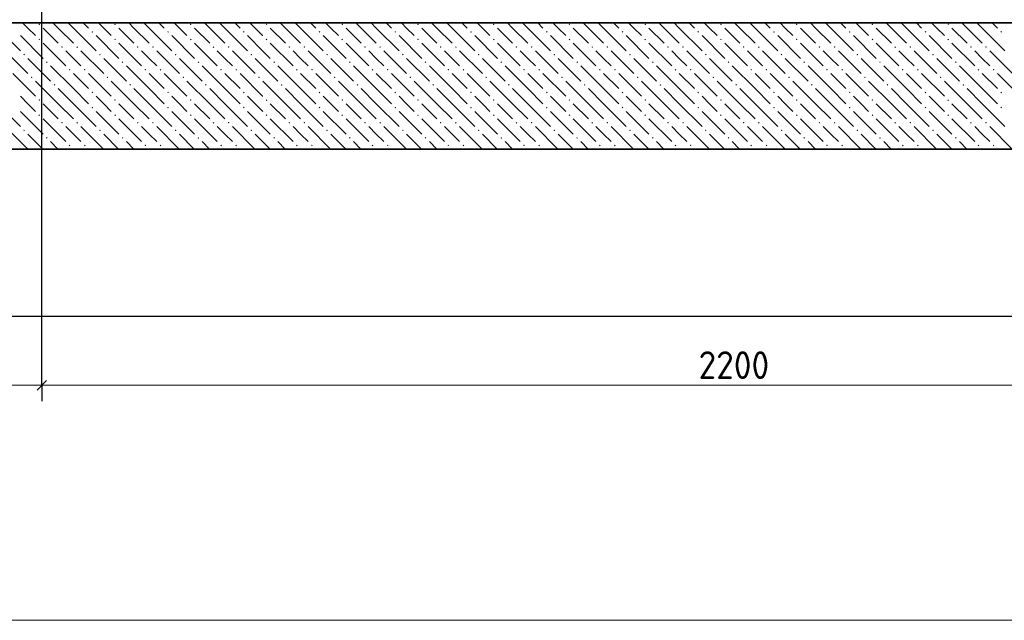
# Model space of a CAD drawing. Header units: millimetres. Extents: x 0 to 21000, y -5 to 14850.
# Tile 10 of 18: x 13456 to 17356, y 6187 to 8567. Entities that reach past the tile are written whole.
import ezdxf

# ---------------------------------------------------------------- set-up
doc = ezdxf.new("R2010")
doc.units = ezdxf.units.MM
doc.layers.add('Standard', color=7, linetype='Continuous', lineweight=25)
doc.layers.add('Размерная линия_ общее', color=7, linetype='Continuous', lineweight=13)
doc.layers.add('ЖБ Перекрытие верхний уровень', color=7, linetype='Continuous', lineweight=25, true_color=0xe0e0ff)
doc.styles.add('ISOCPEUR', font='txt')

msp = doc.modelspace()

# ---------------------------------------------------------------- hatches: boundary and pattern name
at = {"layer": 'ЖБ Перекрытие верхний уровень', "linetype": 'Continuous', "lineweight": 18, "transparency": 33554687}
for points in [[(13530.1, 8548.7), (13533.3, 8551.9), (13536.6, 8548.7), (13533.3, 8545.4)], [(13830.1, 8548.7), (13833.3, 8551.9), (13836.6, 8548.7), (13833.3, 8545.4)], [(14130.1, 8548.7), (14133.3, 8551.9), (14136.6, 8548.7), (14133.3, 8545.4)], [(14430.1, 8548.7), (14433.3, 8551.9), (14436.6, 8548.7), (14433.3, 8545.4)], [(14730.1, 8548.7), (14733.3, 8551.9), (14736.6, 8548.7), (14733.3, 8545.4)], [(15030.1, 8548.7), (15033.3, 8551.9), (15036.6, 8548.7), (15033.3, 8545.4)], [(15330.1, 8548.7), (15333.3, 8551.9), (15336.6, 8548.7), (15333.3, 8545.4)], [(15630.1, 8548.7), (15633.3, 8551.9), (15636.6, 8548.7), (15633.3, 8545.4)], [(15930.1, 8548.7), (15933.3, 8551.9), (15936.6, 8548.7), (15933.3, 8545.4)], [(16230.1, 8548.7), (16233.3, 8551.9), (16236.6, 8548.7), (16233.3, 8545.4)], [(16530.1, 8548.7), (16533.3, 8551.9), (16536.6, 8548.7), (16533.3, 8545.4)], [(16830.1, 8548.7), (16833.3, 8551.9), (16836.6, 8548.7), (16833.3, 8545.4)], [(17130.1, 8548.7), (17133.3, 8551.9), (17136.6, 8548.7), (17133.3, 8545.4)], [(13740.1, 8518.7), (13743.3, 8521.9), (13746.6, 8518.7), (13743.3, 8515.4)], [(14040.1, 8518.7), (14043.3, 8521.9), (14046.6, 8518.7), (14043.3, 8515.4)], [(14340.1, 8518.7), (14343.3, 8521.9), (14346.6, 8518.7), (14343.3, 8515.4)], [(14640.1, 8518.7), (14643.3, 8521.9), (14646.6, 8518.7), (14643.3, 8515.4)], [(14940.1, 8518.7), (14943.3, 8521.9), (14946.6, 8518.7), (14943.3, 8515.4)], [(15240.1, 8518.7), (15243.3, 8521.9), (15246.6, 8518.7), (15243.3, 8515.4)], [(15540.1, 8518.7), (15543.3, 8521.9), (15546.6, 8518.7), (15543.3, 8515.4)], [(15840.1, 8518.7), (15843.3, 8521.9), (15846.6, 8518.7), (15843.3, 8515.4)], [(16140.1, 8518.7), (16143.3, 8521.9), (16146.6, 8518.7), (16143.3, 8515.4)], [(16440.1, 8518.7), (16443.3, 8521.9), (16446.6, 8518.7), (16443.3, 8515.4)], [(16740.1, 8518.7), (16743.3, 8521.9), (16746.6, 8518.7), (16743.3, 8515.4)], [(17040.1, 8518.7), (17043.3, 8521.9), (17046.6, 8518.7), (17043.3, 8515.4)], [(17340.1, 8518.7), (17343.3, 8521.9), (17346.6, 8518.7), (17343.3, 8515.4)], [(13530.1, 8488.7), (13533.3, 8491.9), (13536.6, 8488.7), (13533.3, 8485.4)], [(13830.1, 8488.7), (13833.3, 8491.9), (13836.6, 8488.7), (13833.3, 8485.4)], [(14130.1, 8488.7), (14133.3, 8491.9), (14136.6, 8488.7), (14133.3, 8485.4)], [(14430.1, 8488.7), (14433.3, 8491.9), (14436.6, 8488.7), (14433.3, 8485.4)], [(14730.1, 8488.7), (14733.3, 8491.9), (14736.6, 8488.7), (14733.3, 8485.4)], [(15030.1, 8488.7), (15033.3, 8491.9), (15036.6, 8488.7), (15033.3, 8485.4)], [(15330.1, 8488.7), (15333.3, 8491.9), (15336.6, 8488.7), (15333.3, 8485.4)], [(15630.1, 8488.7), (15633.3, 8491.9), (15636.6, 8488.7), (15633.3, 8485.4)], [(15930.1, 8488.7), (15933.3, 8491.9), (15936.6, 8488.7), (15933.3, 8485.4)], [(16230.1, 8488.7), (16233.3, 8491.9), (16236.6, 8488.7), (16233.3, 8485.4)], [(16530.1, 8488.7), (16533.3, 8491.9), (16536.6, 8488.7), (16533.3, 8485.4)], [(16830.1, 8488.7), (16833.3, 8491.9), (16836.6, 8488.7), (16833.3, 8485.4)], [(17130.1, 8488.7), (17133.3, 8491.9), (17136.6, 8488.7), (17133.3, 8485.4)], [(13470.1, 8428.7), (13473.3, 8431.9), (13476.6, 8428.7), (13473.3, 8425.4)], [(13620.1, 8458.7), (13623.3, 8461.9), (13626.6, 8458.7), (13623.3, 8455.4)], [(13680.1, 8458.7), (13683.3, 8461.9), (13686.6, 8458.7), (13683.3, 8455.4)], [(13770.1, 8428.7), (13773.3, 8431.9), (13776.6, 8428.7), (13773.3, 8425.4)], [(13920.1, 8458.7), (13923.3, 8461.9), (13926.6, 8458.7), (13923.3, 8455.4)], [(13980.1, 8458.7), (13983.3, 8461.9), (13986.6, 8458.7), (13983.3, 8455.4)], [(14070.1, 8428.7), (14073.3, 8431.9), (14076.6, 8428.7), (14073.3, 8425.4)], [(14220.1, 8458.7), (14223.3, 8461.9), (14226.6, 8458.7), (14223.3, 8455.4)], [(14280.1, 8458.7), (14283.3, 8461.9), (14286.6, 8458.7), (14283.3, 8455.4)], [(14370.1, 8428.7), (14373.3, 8431.9), (14376.6, 8428.7), (14373.3, 8425.4)], [(14520.1, 8458.7), (14523.3, 8461.9), (14526.6, 8458.7), (14523.3, 8455.4)], [(14580.1, 8458.7), (14583.3, 8461.9), (14586.6, 8458.7), (14583.3, 8455.4)], [(14670.1, 8428.7), (14673.3, 8431.9), (14676.6, 8428.7), (14673.3, 8425.4)], [(14820.1, 8458.7), (14823.3, 8461.9), (14826.6, 8458.7), (14823.3, 8455.4)], [(14880.1, 8458.7), (14883.3, 8461.9), (14886.6, 8458.7), (14883.3, 8455.4)], [(14970.1, 8428.7), (14973.3, 8431.9), (14976.6, 8428.7), (14973.3, 8425.4)], [(15120.1, 8458.7), (15123.3, 8461.9), (15126.6, 8458.7), (15123.3, 8455.4)], [(15180.1, 8458.7), (15183.3, 8461.9), (15186.6, 8458.7), (15183.3, 8455.4)], [(15270.1, 8428.7), (15273.3, 8431.9), (15276.6, 8428.7), (15273.3, 8425.4)], [(15420.1, 8458.7), (15423.3, 8461.9), (15426.6, 8458.7), (15423.3, 8455.4)], [(15480.1, 8458.7), (15483.3, 8461.9), (15486.6, 8458.7), (15483.3, 8455.4)], [(15570.1, 8428.7), (15573.3, 8431.9), (15576.6, 8428.7), (15573.3, 8425.4)], [(15720.1, 8458.7), (15723.3, 8461.9), (15726.6, 8458.7), (15723.3, 8455.4)], [(15780.1, 8458.7), (15783.3, 8461.9), (15786.6, 8458.7), (15783.3, 8455.4)], [(15870.1, 8428.7), (15873.3, 8431.9), (15876.6, 8428.7), (15873.3, 8425.4)], [(16020.1, 8458.7), (16023.3, 8461.9), (16026.6, 8458.7), (16023.3, 8455.4)], [(16080.1, 8458.7), (16083.3, 8461.9), (16086.6, 8458.7), (16083.3, 8455.4)], [(16170.1, 8428.7), (16173.3, 8431.9), (16176.6, 8428.7), (16173.3, 8425.4)], [(16320.1, 8458.7), (16323.3, 8461.9), (16326.6, 8458.7), (16323.3, 8455.4)], [(16380.1, 8458.7), (16383.3, 8461.9), (16386.6, 8458.7), (16383.3, 8455.4)], [(16470.1, 8428.7), (16473.3, 8431.9), (16476.6, 8428.7), (16473.3, 8425.4)], [(16620.1, 8458.7), (16623.3, 8461.9), (16626.6, 8458.7), (16623.3, 8455.4)], [(16680.1, 8458.7), (16683.3, 8461.9), (16686.6, 8458.7), (16683.3, 8455.4)], [(16770.1, 8428.7), (16773.3, 8431.9), (16776.6, 8428.7), (16773.3, 8425.4)], [(16920.1, 8458.7), (16923.3, 8461.9), (16926.6, 8458.7), (16923.3, 8455.4)], [(16980.1, 8458.7), (16983.3, 8461.9), (16986.6, 8458.7), (16983.3, 8455.4)], [(17070.1, 8428.7), (17073.3, 8431.9), (17076.6, 8428.7), (17073.3, 8425.4)], [(17220.1, 8458.7), (17223.3, 8461.9), (17226.6, 8458.7), (17223.3, 8455.4)], [(17280.1, 8458.7), (17283.3, 8461.9), (17286.6, 8458.7), (17283.3, 8455.4)], [(13560.1, 8398.7), (13563.3, 8401.9), (13566.6, 8398.7), (13563.3, 8395.4)], [(13860.1, 8398.7), (13863.3, 8401.9), (13866.6, 8398.7), (13863.3, 8395.4)], [(14160.1, 8398.7), (14163.3, 8401.9), (14166.6, 8398.7), (14163.3, 8395.4)], [(14460.1, 8398.7), (14463.3, 8401.9), (14466.6, 8398.7), (14463.3, 8395.4)], [(14760.1, 8398.7), (14763.3, 8401.9), (14766.6, 8398.7), (14763.3, 8395.4)], [(15060.1, 8398.7), (15063.3, 8401.9), (15066.6, 8398.7), (15063.3, 8395.4)], [(15360.1, 8398.7), (15363.3, 8401.9), (15366.6, 8398.7), (15363.3, 8395.4)], [(15660.1, 8398.7), (15663.3, 8401.9), (15666.6, 8398.7), (15663.3, 8395.4)], [(15960.1, 8398.7), (15963.3, 8401.9), (15966.6, 8398.7), (15963.3, 8395.4)], [(16260.1, 8398.7), (16263.3, 8401.9), (16266.6, 8398.7), (16263.3, 8395.4)], [(16560.1, 8398.7), (16563.3, 8401.9), (16566.6, 8398.7), (16563.3, 8395.4)], [(16860.1, 8398.7), (16863.3, 8401.9), (16866.6, 8398.7), (16863.3, 8395.4)], [(17160.1, 8398.7), (17163.3, 8401.9), (17166.6, 8398.7), (17163.3, 8395.4)], [(13650.1, 8368.7), (13653.3, 8371.9), (13656.6, 8368.7), (13653.3, 8365.4)], [(13710.1, 8368.7), (13713.3, 8371.9), (13716.6, 8368.7), (13713.3, 8365.4)], [(13950.1, 8368.7), (13953.3, 8371.9), (13956.6, 8368.7), (13953.3, 8365.4)], [(14010.1, 8368.7), (14013.3, 8371.9), (14016.6, 8368.7), (14013.3, 8365.4)], [(14250.1, 8368.7), (14253.3, 8371.9), (14256.6, 8368.7), (14253.3, 8365.4)], [(14310.1, 8368.7), (14313.3, 8371.9), (14316.6, 8368.7), (14313.3, 8365.4)], [(14550.1, 8368.7), (14553.3, 8371.9), (14556.6, 8368.7), (14553.3, 8365.4)], [(14610.1, 8368.7), (14613.3, 8371.9), (14616.6, 8368.7), (14613.3, 8365.4)], [(14850.1, 8368.7), (14853.3, 8371.9), (14856.6, 8368.7), (14853.3, 8365.4)], [(14910.1, 8368.7), (14913.3, 8371.9), (14916.6, 8368.7), (14913.3, 8365.4)], [(15150.1, 8368.7), (15153.3, 8371.9), (15156.6, 8368.7), (15153.3, 8365.4)], [(15210.1, 8368.7), (15213.3, 8371.9), (15216.6, 8368.7), (15213.3, 8365.4)], [(15450.1, 8368.7), (15453.3, 8371.9), (15456.6, 8368.7), (15453.3, 8365.4)], [(15510.1, 8368.7), (15513.3, 8371.9), (15516.6, 8368.7), (15513.3, 8365.4)], [(15750.1, 8368.7), (15753.3, 8371.9), (15756.6, 8368.7), (15753.3, 8365.4)], [(15810.1, 8368.7), (15813.3, 8371.9), (15816.6, 8368.7), (15813.3, 8365.4)], [(16050.1, 8368.7), (16053.3, 8371.9), (16056.6, 8368.7), (16053.3, 8365.4)], [(16110.1, 8368.7), (16113.3, 8371.9), (16116.6, 8368.7), (16113.3, 8365.4)], [(16350.1, 8368.7), (16353.3, 8371.9), (16356.6, 8368.7), (16353.3, 8365.4)], [(16410.1, 8368.7), (16413.3, 8371.9), (16416.6, 8368.7), (16413.3, 8365.4)], [(16650.1, 8368.7), (16653.3, 8371.9), (16656.6, 8368.7), (16653.3, 8365.4)], [(16710.1, 8368.7), (16713.3, 8371.9), (16716.6, 8368.7), (16713.3, 8365.4)], [(16950.1, 8368.7), (16953.3, 8371.9), (16956.6, 8368.7), (16953.3, 8365.4)], [(17010.1, 8368.7), (17013.3, 8371.9), (17016.6, 8368.7), (17013.3, 8365.4)], [(17250.1, 8368.7), (17253.3, 8371.9), (17256.6, 8368.7), (17253.3, 8365.4)], [(17310.1, 8368.7), (17313.3, 8371.9), (17316.6, 8368.7), (17313.3, 8365.4)], [(13500.1, 8338.7), (13503.3, 8341.9), (13506.6, 8338.7), (13503.3, 8335.4)], [(13590.1, 8308.7), (13593.3, 8311.9), (13596.6, 8308.7), (13593.3, 8305.4)], [(13800.1, 8338.7), (13803.3, 8341.9), (13806.6, 8338.7), (13803.3, 8335.4)], [(13890.1, 8308.7), (13893.3, 8311.9), (13896.6, 8308.7), (13893.3, 8305.4)], [(14100.1, 8338.7), (14103.3, 8341.9), (14106.6, 8338.7), (14103.3, 8335.4)], [(14190.1, 8308.7), (14193.3, 8311.9), (14196.6, 8308.7), (14193.3, 8305.4)], [(14400.1, 8338.7), (14403.3, 8341.9), (14406.6, 8338.7), (14403.3, 8335.4)], [(14490.1, 8308.7), (14493.3, 8311.9), (14496.6, 8308.7), (14493.3, 8305.4)], [(14700.1, 8338.7), (14703.3, 8341.9), (14706.6, 8338.7), (14703.3, 8335.4)], [(14790.1, 8308.7), (14793.3, 8311.9), (14796.6, 8308.7), (14793.3, 8305.4)], [(15000.1, 8338.7), (15003.3, 8341.9), (15006.6, 8338.7), (15003.3, 8335.4)], [(15090.1, 8308.7), (15093.3, 8311.9), (15096.6, 8308.7), (15093.3, 8305.4)], [(15300.1, 8338.7), (15303.3, 8341.9), (15306.6, 8338.7), (15303.3, 8335.4)], [(15390.1, 8308.7), (15393.3, 8311.9), (15396.6, 8308.7), (15393.3, 8305.4)], [(15600.1, 8338.7), (15603.3, 8341.9), (15606.6, 8338.7), (15603.3, 8335.4)], [(15690.1, 8308.7), (15693.3, 8311.9), (15696.6, 8308.7), (15693.3, 8305.4)], [(15900.1, 8338.7), (15903.3, 8341.9), (15906.6, 8338.7), (15903.3, 8335.4)], [(15990.1, 8308.7), (15993.3, 8311.9), (15996.6, 8308.7), (15993.3, 8305.4)], [(16200.1, 8338.7), (16203.3, 8341.9), (16206.6, 8338.7), (16203.3, 8335.4)], [(16290.1, 8308.7), (16293.3, 8311.9), (16296.6, 8308.7), (16293.3, 8305.4)], [(16500.1, 8338.7), (16503.3, 8341.9), (16506.6, 8338.7), (16503.3, 8335.4)], [(16590.1, 8308.7), (16593.3, 8311.9), (16596.6, 8308.7), (16593.3, 8305.4)], [(16800.1, 8338.7), (16803.3, 8341.9), (16806.6, 8338.7), (16803.3, 8335.4)], [(16890.1, 8308.7), (16893.3, 8311.9), (16896.6, 8308.7), (16893.3, 8305.4)], [(17100.1, 8338.7), (17103.3, 8341.9), (17106.6, 8338.7), (17103.3, 8335.4)], [(17190.1, 8308.7), (17193.3, 8311.9), (17196.6, 8308.7), (17193.3, 8305.4)], [(13740.1, 8278.7), (13743.3, 8281.9), (13746.6, 8278.7), (13743.3, 8275.4)], [(14040.1, 8278.7), (14043.3, 8281.9), (14046.6, 8278.7), (14043.3, 8275.4)], [(14340.1, 8278.7), (14343.3, 8281.9), (14346.6, 8278.7), (14343.3, 8275.4)], [(14640.1, 8278.7), (14643.3, 8281.9), (14646.6, 8278.7), (14643.3, 8275.4)], [(14940.1, 8278.7), (14943.3, 8281.9), (14946.6, 8278.7), (14943.3, 8275.4)], [(15240.1, 8278.7), (15243.3, 8281.9), (15246.6, 8278.7), (15243.3, 8275.4)], [(15540.1, 8278.7), (15543.3, 8281.9), (15546.6, 8278.7), (15543.3, 8275.4)], [(15840.1, 8278.7), (15843.3, 8281.9), (15846.6, 8278.7), (15843.3, 8275.4)], [(16140.1, 8278.7), (16143.3, 8281.9), (16146.6, 8278.7), (16143.3, 8275.4)], [(16440.1, 8278.7), (16443.3, 8281.9), (16446.6, 8278.7), (16443.3, 8275.4)], [(16740.1, 8278.7), (16743.3, 8281.9), (16746.6, 8278.7), (16743.3, 8275.4)], [(17040.1, 8278.7), (17043.3, 8281.9), (17046.6, 8278.7), (17043.3, 8275.4)], [(17340.1, 8278.7), (17343.3, 8281.9), (17346.6, 8278.7), (17343.3, 8275.4)], [(13530.1, 8248.7), (13533.3, 8251.9), (13536.6, 8248.7), (13533.3, 8245.4)], [(13830.1, 8248.7), (13833.3, 8251.9), (13836.6, 8248.7), (13833.3, 8245.4)], [(14130.1, 8248.7), (14133.3, 8251.9), (14136.6, 8248.7), (14133.3, 8245.4)], [(14430.1, 8248.7), (14433.3, 8251.9), (14436.6, 8248.7), (14433.3, 8245.4)], [(14730.1, 8248.7), (14733.3, 8251.9), (14736.6, 8248.7), (14733.3, 8245.4)], [(15030.1, 8248.7), (15033.3, 8251.9), (15036.6, 8248.7), (15033.3, 8245.4)], [(15330.1, 8248.7), (15333.3, 8251.9), (15336.6, 8248.7), (15333.3, 8245.4)], [(15630.1, 8248.7), (15633.3, 8251.9), (15636.6, 8248.7), (15633.3, 8245.4)], [(15930.1, 8248.7), (15933.3, 8251.9), (15936.6, 8248.7), (15933.3, 8245.4)], [(16230.1, 8248.7), (16233.3, 8251.9), (16236.6, 8248.7), (16233.3, 8245.4)], [(16530.1, 8248.7), (16533.3, 8251.9), (16536.6, 8248.7), (16533.3, 8245.4)], [(16830.1, 8248.7), (16833.3, 8251.9), (16836.6, 8248.7), (16833.3, 8245.4)], [(17130.1, 8248.7), (17133.3, 8251.9), (17136.6, 8248.7), (17133.3, 8245.4)], [(13530.1, 8188.7), (13533.3, 8191.9), (13536.6, 8188.7), (13533.3, 8185.4)], [(13740.1, 8218.7), (13743.3, 8221.9), (13746.6, 8218.7), (13743.3, 8215.4)], [(13830.1, 8188.7), (13833.3, 8191.9), (13836.6, 8188.7), (13833.3, 8185.4)], [(14040.1, 8218.7), (14043.3, 8221.9), (14046.6, 8218.7), (14043.3, 8215.4)], [(14130.1, 8188.7), (14133.3, 8191.9), (14136.6, 8188.7), (14133.3, 8185.4)], [(14340.1, 8218.7), (14343.3, 8221.9), (14346.6, 8218.7), (14343.3, 8215.4)], [(14430.1, 8188.7), (14433.3, 8191.9), (14436.6, 8188.7), (14433.3, 8185.4)], [(14640.1, 8218.7), (14643.3, 8221.9), (14646.6, 8218.7), (14643.3, 8215.4)], [(14730.1, 8188.7), (14733.3, 8191.9), (14736.6, 8188.7), (14733.3, 8185.4)], [(14940.1, 8218.7), (14943.3, 8221.9), (14946.6, 8218.7), (14943.3, 8215.4)], [(15030.1, 8188.7), (15033.3, 8191.9), (15036.6, 8188.7), (15033.3, 8185.4)], [(15240.1, 8218.7), (15243.3, 8221.9), (15246.6, 8218.7), (15243.3, 8215.4)], [(15330.1, 8188.7), (15333.3, 8191.9), (15336.6, 8188.7), (15333.3, 8185.4)], [(15540.1, 8218.7), (15543.3, 8221.9), (15546.6, 8218.7), (15543.3, 8215.4)], [(15630.1, 8188.7), (15633.3, 8191.9), (15636.6, 8188.7), (15633.3, 8185.4)], [(15840.1, 8218.7), (15843.3, 8221.9), (15846.6, 8218.7), (15843.3, 8215.4)], [(15930.1, 8188.7), (15933.3, 8191.9), (15936.6, 8188.7), (15933.3, 8185.4)], [(16140.1, 8218.7), (16143.3, 8221.9), (16146.6, 8218.7), (16143.3, 8215.4)], [(16230.1, 8188.7), (16233.3, 8191.9), (16236.6, 8188.7), (16233.3, 8185.4)], [(16440.1, 8218.7), (16443.3, 8221.9), (16446.6, 8218.7), (16443.3, 8215.4)], [(16530.1, 8188.7), (16533.3, 8191.9), (16536.6, 8188.7), (16533.3, 8185.4)], [(16740.1, 8218.7), (16743.3, 8221.9), (16746.6, 8218.7), (16743.3, 8215.4)], [(16830.1, 8188.7), (16833.3, 8191.9), (16836.6, 8188.7), (16833.3, 8185.4)], [(17040.1, 8218.7), (17043.3, 8221.9), (17046.6, 8218.7), (17043.3, 8215.4)], [(17130.1, 8188.7), (17133.3, 8191.9), (17136.6, 8188.7), (17133.3, 8185.4)], [(17340.1, 8218.7), (17343.3, 8221.9), (17346.6, 8218.7), (17343.3, 8215.4)], [(13620.1, 8158.7), (13623.3, 8161.9), (13626.6, 8158.7), (13623.3, 8155.4)], [(13680.1, 8158.7), (13683.3, 8161.9), (13686.6, 8158.7), (13683.3, 8155.4)], [(13920.1, 8158.7), (13923.3, 8161.9), (13926.6, 8158.7), (13923.3, 8155.4)], [(13980.1, 8158.7), (13983.3, 8161.9), (13986.6, 8158.7), (13983.3, 8155.4)], [(14220.1, 8158.7), (14223.3, 8161.9), (14226.6, 8158.7), (14223.3, 8155.4)], [(14280.1, 8158.7), (14283.3, 8161.9), (14286.6, 8158.7), (14283.3, 8155.4)], [(14520.1, 8158.7), (14523.3, 8161.9), (14526.6, 8158.7), (14523.3, 8155.4)], [(14580.1, 8158.7), (14583.3, 8161.9), (14586.6, 8158.7), (14583.3, 8155.4)], [(14820.1, 8158.7), (14823.3, 8161.9), (14826.6, 8158.7), (14823.3, 8155.4)], [(14880.1, 8158.7), (14883.3, 8161.9), (14886.6, 8158.7), (14883.3, 8155.4)], [(15120.1, 8158.7), (15123.3, 8161.9), (15126.6, 8158.7), (15123.3, 8155.4)], [(15180.1, 8158.7), (15183.3, 8161.9), (15186.6, 8158.7), (15183.3, 8155.4)], [(15420.1, 8158.7), (15423.3, 8161.9), (15426.6, 8158.7), (15423.3, 8155.4)], [(15480.1, 8158.7), (15483.3, 8161.9), (15486.6, 8158.7), (15483.3, 8155.4)], [(15720.1, 8158.7), (15723.3, 8161.9), (15726.6, 8158.7), (15723.3, 8155.4)], [(15780.1, 8158.7), (15783.3, 8161.9), (15786.6, 8158.7), (15783.3, 8155.4)], [(16020.1, 8158.7), (16023.3, 8161.9), (16026.6, 8158.7), (16023.3, 8155.4)], [(16080.1, 8158.7), (16083.3, 8161.9), (16086.6, 8158.7), (16083.3, 8155.4)], [(16320.1, 8158.7), (16323.3, 8161.9), (16326.6, 8158.7), (16323.3, 8155.4)], [(16380.1, 8158.7), (16383.3, 8161.9), (16386.6, 8158.7), (16383.3, 8155.4)], [(16620.1, 8158.7), (16623.3, 8161.9), (16626.6, 8158.7), (16623.3, 8155.4)], [(16680.1, 8158.7), (16683.3, 8161.9), (16686.6, 8158.7), (16683.3, 8155.4)], [(16920.1, 8158.7), (16923.3, 8161.9), (16926.6, 8158.7), (16923.3, 8155.4)], [(16980.1, 8158.7), (16983.3, 8161.9), (16986.6, 8158.7), (16983.3, 8155.4)], [(17220.1, 8158.7), (17223.3, 8161.9), (17226.6, 8158.7), (17223.3, 8155.4)], [(17280.1, 8158.7), (17283.3, 8161.9), (17286.6, 8158.7), (17283.3, 8155.4)], [(13470.1, 8128.7), (13473.3, 8131.9), (13476.6, 8128.7), (13473.3, 8125.4)], [(13770.1, 8128.7), (13773.3, 8131.9), (13776.6, 8128.7), (13773.3, 8125.4)], [(14070.1, 8128.7), (14073.3, 8131.9), (14076.6, 8128.7), (14073.3, 8125.4)], [(14370.1, 8128.7), (14373.3, 8131.9), (14376.6, 8128.7), (14373.3, 8125.4)], [(14670.1, 8128.7), (14673.3, 8131.9), (14676.6, 8128.7), (14673.3, 8125.4)], [(14970.1, 8128.7), (14973.3, 8131.9), (14976.6, 8128.7), (14973.3, 8125.4)], [(15270.1, 8128.7), (15273.3, 8131.9), (15276.6, 8128.7), (15273.3, 8125.4)], [(15570.1, 8128.7), (15573.3, 8131.9), (15576.6, 8128.7), (15573.3, 8125.4)], [(15870.1, 8128.7), (15873.3, 8131.9), (15876.6, 8128.7), (15873.3, 8125.4)], [(16170.1, 8128.7), (16173.3, 8131.9), (16176.6, 8128.7), (16173.3, 8125.4)], [(16470.1, 8128.7), (16473.3, 8131.9), (16476.6, 8128.7), (16473.3, 8125.4)], [(16770.1, 8128.7), (16773.3, 8131.9), (16776.6, 8128.7), (16773.3, 8125.4)], [(17070.1, 8128.7), (17073.3, 8131.9), (17076.6, 8128.7), (17073.3, 8125.4)], [(13560.1, 8098.7), (13563.3, 8101.9), (13566.6, 8098.7), (13563.3, 8095.4)], [(13860.1, 8098.7), (13863.3, 8101.9), (13866.6, 8098.7), (13863.3, 8095.4)], [(14160.1, 8098.7), (14163.3, 8101.9), (14166.6, 8098.7), (14163.3, 8095.4)], [(14460.1, 8098.7), (14463.3, 8101.9), (14466.6, 8098.7), (14463.3, 8095.4)], [(14760.1, 8098.7), (14763.3, 8101.9), (14766.6, 8098.7), (14763.3, 8095.4)], [(15060.1, 8098.7), (15063.3, 8101.9), (15066.6, 8098.7), (15063.3, 8095.4)], [(15360.1, 8098.7), (15363.3, 8101.9), (15366.6, 8098.7), (15363.3, 8095.4)], [(15660.1, 8098.7), (15663.3, 8101.9), (15666.6, 8098.7), (15663.3, 8095.4)], [(15960.1, 8098.7), (15963.3, 8101.9), (15966.6, 8098.7), (15963.3, 8095.4)], [(16260.1, 8098.7), (16263.3, 8101.9), (16266.6, 8098.7), (16263.3, 8095.4)], [(16560.1, 8098.7), (16563.3, 8101.9), (16566.6, 8098.7), (16563.3, 8095.4)], [(16860.1, 8098.7), (16863.3, 8101.9), (16866.6, 8098.7), (16863.3, 8095.4)], [(17160.1, 8098.7), (17163.3, 8101.9), (17166.6, 8098.7), (17163.3, 8095.4)], [(13650.1, 8068.7), (13653.3, 8071.9), (13656.6, 8068.7), (13653.3, 8065.4)], [(13710.1, 8068.7), (13713.3, 8071.9), (13716.6, 8068.7), (13713.3, 8065.4)], [(13950.1, 8068.7), (13953.3, 8071.9), (13956.6, 8068.7), (13953.3, 8065.4)], [(14010.1, 8068.7), (14013.3, 8071.9), (14016.6, 8068.7), (14013.3, 8065.4)], [(14250.1, 8068.7), (14253.3, 8071.9), (14256.6, 8068.7), (14253.3, 8065.4)], [(14310.1, 8068.7), (14313.3, 8071.9), (14316.6, 8068.7), (14313.3, 8065.4)], [(14550.1, 8068.7), (14553.3, 8071.9), (14556.6, 8068.7), (14553.3, 8065.4)], [(14610.1, 8068.7), (14613.3, 8071.9), (14616.6, 8068.7), (14613.3, 8065.4)], [(14850.1, 8068.7), (14853.3, 8071.9), (14856.6, 8068.7), (14853.3, 8065.4)], [(14910.1, 8068.7), (14913.3, 8071.9), (14916.6, 8068.7), (14913.3, 8065.4)], [(15150.1, 8068.7), (15153.3, 8071.9), (15156.6, 8068.7), (15153.3, 8065.4)], [(15210.1, 8068.7), (15213.3, 8071.9), (15216.6, 8068.7), (15213.3, 8065.4)], [(15450.1, 8068.7), (15453.3, 8071.9), (15456.6, 8068.7), (15453.3, 8065.4)], [(15510.1, 8068.7), (15513.3, 8071.9), (15516.6, 8068.7), (15513.3, 8065.4)], [(15750.1, 8068.7), (15753.3, 8071.9), (15756.6, 8068.7), (15753.3, 8065.4)], [(15810.1, 8068.7), (15813.3, 8071.9), (15816.6, 8068.7), (15813.3, 8065.4)], [(16050.1, 8068.7), (16053.3, 8071.9), (16056.6, 8068.7), (16053.3, 8065.4)], [(16110.1, 8068.7), (16113.3, 8071.9), (16116.6, 8068.7), (16113.3, 8065.4)], [(16350.1, 8068.7), (16353.3, 8071.9), (16356.6, 8068.7), (16353.3, 8065.4)], [(16410.1, 8068.7), (16413.3, 8071.9), (16416.6, 8068.7), (16413.3, 8065.4)], [(16650.1, 8068.7), (16653.3, 8071.9), (16656.6, 8068.7), (16653.3, 8065.4)], [(16710.1, 8068.7), (16713.3, 8071.9), (16716.6, 8068.7), (16713.3, 8065.4)], [(16950.1, 8068.7), (16953.3, 8071.9), (16956.6, 8068.7), (16953.3, 8065.4)], [(17010.1, 8068.7), (17013.3, 8071.9), (17016.6, 8068.7), (17013.3, 8065.4)], [(17250.1, 8068.7), (17253.3, 8071.9), (17256.6, 8068.7), (17253.3, 8065.4)], [(17310.1, 8068.7), (17313.3, 8071.9), (17316.6, 8068.7), (17313.3, 8065.4)]]:
    msp.add_hatch(color=7, dxfattribs=at).paths.add_polyline_path(points, flags=16)

# ---------------------------------------------------------------- linework, layer by layer
at = {"layer": 'Standard', "color": 7, "linetype": 'Continuous', "lineweight": 13, "transparency": 33554687}
msp.add_lwpolyline([(20713.3, 14601.7), (7749.4, 14601.7), (7749.4, 6187.1), (20713.3, 6187.1), (20713.3, 14601.7)], dxfattribs=at)
at = {"layer": 'Standard', "color": 254, "linetype": 'Continuous', "lineweight": 25, "true_color": 0xc4c4ff, "transparency": 33554687}
msp.add_lwpolyline([(9692.1, 7392), (20423.8, 7392), (20423.8, 12433.9), (9692.1, 12433.9), (9692.1, 7392)], dxfattribs=at)
at = {"layer": 'ЖБ Перекрытие верхний уровень', "color": 7, "linetype": 'Continuous', "lineweight": 35, "transparency": 33554687}
for p, q in [((14418, 8554.5), (10668, 8554.5)), ((19043, 8554.5), (14418, 8554.5)), ((9942.1, 8054.5), (14418, 8054.5)), ((14418, 8054.5), (20173.8, 8054.5))]:
    msp.add_line(p, q, dxfattribs=at)
at = {"layer": 'ЖБ Перекрытие верхний уровень', "color": 9, "linetype": 'Continuous', "lineweight": 18, "true_color": 0xc7c7c7, "transparency": 33554687}
for p, q in [((13488.3, 8533.7), (13467.4, 8554.5)), ((13608.3, 8533.7), (13587.4, 8554.5)), ((13647.4, 8554.5), (13668.3, 8533.7)), ((13707.4, 8554.5), (13728.3, 8533.7)), ((13788.3, 8533.7), (13767.4, 8554.5)), ((13908.3, 8533.7), (13887.4, 8554.5)), ((13947.4, 8554.5), (13968.3, 8533.7)), ((14007.4, 8554.5), (14028.3, 8533.7)), ((14088.3, 8533.7), (14067.4, 8554.5)), ((14208.3, 8533.7), (14187.4, 8554.5)), ((14247.4, 8554.5), (14268.3, 8533.7)), ((14307.4, 8554.5), (14328.3, 8533.7)), ((14388.3, 8533.7), (14367.4, 8554.5)), ((14508.3, 8533.7), (14487.4, 8554.5)), ((14547.4, 8554.5), (14568.3, 8533.7)), ((14607.4, 8554.5), (14628.3, 8533.7)), ((14688.3, 8533.7), (14667.4, 8554.5)), ((14808.3, 8533.7), (14787.4, 8554.5)), ((14847.4, 8554.5), (14868.3, 8533.7)), ((14907.4, 8554.5), (14928.3, 8533.7)), ((14988.3, 8533.7), (14967.4, 8554.5)), ((15108.3, 8533.7), (15087.4, 8554.5)), ((15147.4, 8554.5), (15168.3, 8533.7)), ((15207.4, 8554.5), (15228.3, 8533.7)), ((15288.3, 8533.7), (15267.4, 8554.5)), ((15408.3, 8533.7), (15387.4, 8554.5)), ((15447.4, 8554.5), (15468.3, 8533.7)), ((15507.4, 8554.5), (15528.3, 8533.7)), ((15588.3, 8533.7), (15567.4, 8554.5)), ((15708.3, 8533.7), (15687.4, 8554.5)), ((15747.4, 8554.5), (15768.3, 8533.7)), ((15807.4, 8554.5), (15828.3, 8533.7)), ((15888.3, 8533.7), (15867.4, 8554.5)), ((16008.3, 8533.7), (15987.4, 8554.5)), ((16047.4, 8554.5), (16068.3, 8533.7)), ((16107.4, 8554.5), (16128.3, 8533.7)), ((16188.3, 8533.7), (16167.4, 8554.5)), ((16308.3, 8533.7), (16287.4, 8554.5)), ((16347.4, 8554.5), (16368.3, 8533.7)), ((16407.4, 8554.5), (16428.3, 8533.7)), ((16488.3, 8533.7), (16467.4, 8554.5)), ((16608.3, 8533.7), (16587.4, 8554.5)), ((16647.4, 8554.5), (16668.3, 8533.7)), ((16707.4, 8554.5), (16728.3, 8533.7)), ((16788.3, 8533.7), (16767.4, 8554.5)), ((16908.3, 8533.7), (16887.4, 8554.5)), ((16947.4, 8554.5), (16968.3, 8533.7)), ((17007.4, 8554.5), (17028.3, 8533.7)), ((17088.3, 8533.7), (17067.4, 8554.5)), ((17208.3, 8533.7), (17187.4, 8554.5)), ((17247.4, 8554.5), (17268.3, 8533.7)), ((17307.4, 8554.5), (17328.3, 8533.7)), ((13368.3, 8533.7), (13458.3, 8443.7)), ((13458.3, 8503.7), (13548.3, 8413.7)), ((13518.3, 8503.7), (13488.3, 8533.7)), ((13548.3, 8533.7), (13608.3, 8473.7)), ((13608.3, 8533.7), (13668.3, 8473.7)), ((13668.3, 8533.7), (13758.3, 8443.7)), ((13758.3, 8503.7), (13848.3, 8413.7)), ((13818.3, 8503.7), (13788.3, 8533.7)), ((13848.3, 8533.7), (13908.3, 8473.7)), ((13908.3, 8533.7), (13968.3, 8473.7)), ((13968.3, 8533.7), (14058.3, 8443.7)), ((14058.3, 8503.7), (14148.3, 8413.7)), ((14118.3, 8503.7), (14088.3, 8533.7)), ((14148.3, 8533.7), (14208.3, 8473.7)), ((14208.3, 8533.7), (14268.3, 8473.7)), ((14268.3, 8533.7), (14358.3, 8443.7)), ((14358.3, 8503.7), (14418, 8443.9)), ((14418, 8503.9), (14388.3, 8533.7)), ((14418.3, 8503.7), (14418, 8503.9)), ((14448.3, 8533.7), (14508.3, 8473.7)), ((14508.3, 8533.7), (14568.3, 8473.7)), ((14568.3, 8533.7), (14658.3, 8443.7)), ((14658.3, 8503.7), (14748.3, 8413.7)), ((14718.3, 8503.7), (14688.3, 8533.7)), ((14748.3, 8533.7), (14808.3, 8473.7)), ((14808.3, 8533.7), (14868.3, 8473.7)), ((14868.3, 8533.7), (14958.3, 8443.7)), ((14958.3, 8503.7), (15048.3, 8413.7)), ((15018.3, 8503.7), (14988.3, 8533.7)), ((15048.3, 8533.7), (15108.3, 8473.7)), ((15108.3, 8533.7), (15168.3, 8473.7)), ((15168.3, 8533.7), (15258.3, 8443.7)), ((15258.3, 8503.7), (15348.3, 8413.7)), ((15318.3, 8503.7), (15288.3, 8533.7)), ((15348.3, 8533.7), (15408.3, 8473.7)), ((15408.3, 8533.7), (15468.3, 8473.7)), ((15468.3, 8533.7), (15558.3, 8443.7)), ((15558.3, 8503.7), (15648.3, 8413.7)), ((15618.3, 8503.7), (15588.3, 8533.7)), ((15648.3, 8533.7), (15708.3, 8473.7)), ((15708.3, 8533.7), (15768.3, 8473.7)), ((15768.3, 8533.7), (15858.3, 8443.7)), ((15858.3, 8503.7), (15948.3, 8413.7)), ((15918.3, 8503.7), (15888.3, 8533.7)), ((15948.3, 8533.7), (16008.3, 8473.7)), ((16008.3, 8533.7), (16068.3, 8473.7)), ((16068.3, 8533.7), (16158.3, 8443.7)), ((16158.3, 8503.7), (16248.3, 8413.7)), ((16218.3, 8503.7), (16188.3, 8533.7)), ((16248.3, 8533.7), (16308.3, 8473.7)), ((16308.3, 8533.7), (16368.3, 8473.7)), ((16368.3, 8533.7), (16458.3, 8443.7)), ((16458.3, 8503.7), (16548.3, 8413.7)), ((16518.3, 8503.7), (16488.3, 8533.7)), ((16548.3, 8533.7), (16608.3, 8473.7)), ((16608.3, 8533.7), (16668.3, 8473.7)), ((16668.3, 8533.7), (16758.3, 8443.7)), ((16758.3, 8503.7), (16848.3, 8413.7)), ((16818.3, 8503.7), (16788.3, 8533.7)), ((16848.3, 8533.7), (16908.3, 8473.7)), ((16908.3, 8533.7), (16968.3, 8473.7)), ((16968.3, 8533.7), (17058.3, 8443.7)), ((17058.3, 8503.7), (17148.3, 8413.7)), ((17118.3, 8503.7), (17088.3, 8533.7)), ((17148.3, 8533.7), (17208.3, 8473.7)), ((17208.3, 8533.7), (17268.3, 8473.7)), ((17268.3, 8533.7), (17358.3, 8443.7)), ((13548.3, 8473.7), (13638.3, 8383.7)), ((13848.3, 8473.7), (13938.3, 8383.7)), ((14148.3, 8473.7), (14238.3, 8383.7)), ((14448.3, 8473.7), (14538.3, 8383.7)), ((14748.3, 8473.7), (14838.3, 8383.7)), ((15048.3, 8473.7), (15138.3, 8383.7)), ((15348.3, 8473.7), (15438.3, 8383.7)), ((15648.3, 8473.7), (15738.3, 8383.7)), ((15948.3, 8473.7), (16038.3, 8383.7)), ((16248.3, 8473.7), (16338.3, 8383.7)), ((16548.3, 8473.7), (16638.3, 8383.7)), ((16848.3, 8473.7), (16938.3, 8383.7)), ((17148.3, 8473.7), (17238.3, 8383.7)), ((13398.3, 8443.7), (13488.3, 8353.7)), ((13668.3, 8413.7), (13638.3, 8443.7)), ((13698.3, 8443.7), (13788.3, 8353.7)), ((13968.3, 8413.7), (13938.3, 8443.7)), ((13998.3, 8443.7), (14088.3, 8353.7)), ((14268.3, 8413.7), (14238.3, 8443.7)), ((14298.3, 8443.7), (14388.3, 8353.7)), ((14418, 8443.9), (14448.3, 8413.7)), ((14568.3, 8413.7), (14538.3, 8443.7)), ((14598.3, 8443.7), (14688.3, 8353.7)), ((14868.3, 8413.7), (14838.3, 8443.7)), ((14898.3, 8443.7), (14988.3, 8353.7)), ((15168.3, 8413.7), (15138.3, 8443.7)), ((15198.3, 8443.7), (15288.3, 8353.7)), ((15468.3, 8413.7), (15438.3, 8443.7)), ((15498.3, 8443.7), (15588.3, 8353.7)), ((15768.3, 8413.7), (15738.3, 8443.7)), ((15798.3, 8443.7), (15888.3, 8353.7)), ((16068.3, 8413.7), (16038.3, 8443.7)), ((16098.3, 8443.7), (16188.3, 8353.7)), ((16368.3, 8413.7), (16338.3, 8443.7)), ((16398.3, 8443.7), (16488.3, 8353.7)), ((16668.3, 8413.7), (16638.3, 8443.7)), ((16698.3, 8443.7), (16788.3, 8353.7)), ((16968.3, 8413.7), (16938.3, 8443.7)), ((16998.3, 8443.7), (17088.3, 8353.7)), ((17268.3, 8413.7), (17238.3, 8443.7)), ((17298.3, 8443.7), (17388.3, 8353.7)), ((13488.3, 8413.7), (13578.3, 8323.7)), ((13698.3, 8383.7), (13668.3, 8413.7)), ((13788.3, 8413.7), (13878.3, 8323.7)), ((13998.3, 8383.7), (13968.3, 8413.7)), ((14088.3, 8413.7), (14178.3, 8323.7)), ((14298.3, 8383.7), (14268.3, 8413.7)), ((14388.3, 8413.7), (14418, 8383.9)), ((14598.3, 8383.7), (14568.3, 8413.7)), ((14688.3, 8413.7), (14778.3, 8323.7)), ((14898.3, 8383.7), (14868.3, 8413.7)), ((14988.3, 8413.7), (15078.3, 8323.7)), ((15198.3, 8383.7), (15168.3, 8413.7)), ((15288.3, 8413.7), (15378.3, 8323.7)), ((15498.3, 8383.7), (15468.3, 8413.7)), ((15588.3, 8413.7), (15678.3, 8323.7)), ((15798.3, 8383.7), (15768.3, 8413.7)), ((15888.3, 8413.7), (15978.3, 8323.7)), ((16098.3, 8383.7), (16068.3, 8413.7)), ((16188.3, 8413.7), (16278.3, 8323.7)), ((16398.3, 8383.7), (16368.3, 8413.7)), ((16488.3, 8413.7), (16578.3, 8323.7)), ((16698.3, 8383.7), (16668.3, 8413.7)), ((16788.3, 8413.7), (16878.3, 8323.7)), ((16998.3, 8383.7), (16968.3, 8413.7)), ((17088.3, 8413.7), (17178.3, 8323.7)), ((17298.3, 8383.7), (17268.3, 8413.7)), ((13428.3, 8353.7), (13518.3, 8263.7)), ((13668.3, 8293.7), (13578.3, 8383.7)), ((13668.3, 8353.7), (13728.3, 8293.7)), ((13728.3, 8353.7), (13818.3, 8263.7)), ((13968.3, 8293.7), (13878.3, 8383.7)), ((13968.3, 8353.7), (14028.3, 8293.7)), ((14028.3, 8353.7), (14118.3, 8263.7)), ((14268.3, 8293.7), (14178.3, 8383.7)), ((14268.3, 8353.7), (14328.3, 8293.7)), ((14328.3, 8353.7), (14418, 8263.9)), ((14418, 8383.9), (14478.3, 8323.7)), ((14568.3, 8293.7), (14478.3, 8383.7)), ((14568.3, 8353.7), (14628.3, 8293.7)), ((14628.3, 8353.7), (14718.3, 8263.7)), ((14868.3, 8293.7), (14778.3, 8383.7)), ((14868.3, 8353.7), (14928.3, 8293.7)), ((14928.3, 8353.7), (15018.3, 8263.7)), ((15168.3, 8293.7), (15078.3, 8383.7)), ((15168.3, 8353.7), (15228.3, 8293.7)), ((15228.3, 8353.7), (15318.3, 8263.7)), ((15468.3, 8293.7), (15378.3, 8383.7)), ((15468.3, 8353.7), (15528.3, 8293.7)), ((15528.3, 8353.7), (15618.3, 8263.7)), ((15768.3, 8293.7), (15678.3, 8383.7)), ((15768.3, 8353.7), (15828.3, 8293.7)), ((15828.3, 8353.7), (15918.3, 8263.7)), ((16068.3, 8293.7), (15978.3, 8383.7)), ((16068.3, 8353.7), (16128.3, 8293.7)), ((16128.3, 8353.7), (16218.3, 8263.7)), ((16368.3, 8293.7), (16278.3, 8383.7)), ((16368.3, 8353.7), (16428.3, 8293.7)), ((16428.3, 8353.7), (16518.3, 8263.7)), ((16668.3, 8293.7), (16578.3, 8383.7)), ((16668.3, 8353.7), (16728.3, 8293.7)), ((16728.3, 8353.7), (16818.3, 8263.7)), ((16968.3, 8293.7), (16878.3, 8383.7)), ((16968.3, 8353.7), (17028.3, 8293.7)), ((17028.3, 8353.7), (17118.3, 8263.7)), ((17268.3, 8293.7), (17178.3, 8383.7)), ((17268.3, 8353.7), (17328.3, 8293.7)), ((17328.3, 8353.7), (17418.3, 8263.7)), ((13608.3, 8233.7), (13518.3, 8323.7)), ((13908.3, 8233.7), (13818.3, 8323.7)), ((14208.3, 8233.7), (14118.3, 8323.7)), ((14508.3, 8233.7), (14418.3, 8323.7)), ((14808.3, 8233.7), (14718.3, 8323.7)), ((15108.3, 8233.7), (15018.3, 8323.7)), ((15408.3, 8233.7), (15318.3, 8323.7)), ((15708.3, 8233.7), (15618.3, 8323.7)), ((16008.3, 8233.7), (15918.3, 8323.7)), ((16308.3, 8233.7), (16218.3, 8323.7)), ((16608.3, 8233.7), (16518.3, 8323.7)), ((16908.3, 8233.7), (16818.3, 8323.7)), ((17208.3, 8233.7), (17118.3, 8323.7)), ((13608.3, 8293.7), (13668.3, 8233.7)), ((13668.3, 8293.7), (13728.3, 8233.7)), ((13908.3, 8293.7), (13968.3, 8233.7)), ((13968.3, 8293.7), (14028.3, 8233.7)), ((14208.3, 8293.7), (14268.3, 8233.7)), ((14268.3, 8293.7), (14328.3, 8233.7)), ((14508.3, 8293.7), (14568.3, 8233.7)), ((14568.3, 8293.7), (14628.3, 8233.7)), ((14808.3, 8293.7), (14868.3, 8233.7)), ((14868.3, 8293.7), (14928.3, 8233.7)), ((15108.3, 8293.7), (15168.3, 8233.7)), ((15168.3, 8293.7), (15228.3, 8233.7)), ((15408.3, 8293.7), (15468.3, 8233.7)), ((15468.3, 8293.7), (15528.3, 8233.7)), ((15708.3, 8293.7), (15768.3, 8233.7)), ((15768.3, 8293.7), (15828.3, 8233.7)), ((16008.3, 8293.7), (16068.3, 8233.7)), ((16068.3, 8293.7), (16128.3, 8233.7)), ((16308.3, 8293.7), (16368.3, 8233.7)), ((16368.3, 8293.7), (16428.3, 8233.7)), ((16608.3, 8293.7), (16668.3, 8233.7)), ((16668.3, 8293.7), (16728.3, 8233.7)), ((16908.3, 8293.7), (16968.3, 8233.7)), ((16968.3, 8293.7), (17028.3, 8233.7)), ((17208.3, 8293.7), (17268.3, 8233.7)), ((17268.3, 8293.7), (17328.3, 8233.7)), ((13368.3, 8233.7), (13458.3, 8143.7)), ((13488.3, 8233.7), (13458.3, 8263.7)), ((13518.3, 8203.7), (13488.3, 8233.7)), ((13548.3, 8233.7), (13608.3, 8173.7)), ((13608.3, 8233.7), (13668.3, 8173.7)), ((13668.3, 8233.7), (13758.3, 8143.7)), ((13788.3, 8233.7), (13758.3, 8263.7)), ((13818.3, 8203.7), (13788.3, 8233.7)), ((13848.3, 8233.7), (13908.3, 8173.7)), ((13908.3, 8233.7), (13968.3, 8173.7)), ((13968.3, 8233.7), (14058.3, 8143.7)), ((14088.3, 8233.7), (14058.3, 8263.7)), ((14118.3, 8203.7), (14088.3, 8233.7)), ((14148.3, 8233.7), (14208.3, 8173.7)), ((14208.3, 8233.7), (14268.3, 8173.7)), ((14268.3, 8233.7), (14358.3, 8143.7)), ((14388.3, 8233.7), (14358.3, 8263.7)), ((14418, 8203.9), (14388.3, 8233.7)), ((14418, 8263.9), (14418.3, 8263.7)), ((14448.3, 8233.7), (14508.3, 8173.7)), ((14508.3, 8233.7), (14568.3, 8173.7)), ((14568.3, 8233.7), (14658.3, 8143.7)), ((14688.3, 8233.7), (14658.3, 8263.7)), ((14718.3, 8203.7), (14688.3, 8233.7)), ((14748.3, 8233.7), (14808.3, 8173.7)), ((14808.3, 8233.7), (14868.3, 8173.7)), ((14868.3, 8233.7), (14958.3, 8143.7)), ((14988.3, 8233.7), (14958.3, 8263.7)), ((15018.3, 8203.7), (14988.3, 8233.7)), ((15048.3, 8233.7), (15108.3, 8173.7)), ((15108.3, 8233.7), (15168.3, 8173.7)), ((15168.3, 8233.7), (15258.3, 8143.7)), ((15288.3, 8233.7), (15258.3, 8263.7)), ((15318.3, 8203.7), (15288.3, 8233.7)), ((15348.3, 8233.7), (15408.3, 8173.7)), ((15408.3, 8233.7), (15468.3, 8173.7)), ((15468.3, 8233.7), (15558.3, 8143.7)), ((15588.3, 8233.7), (15558.3, 8263.7)), ((15618.3, 8203.7), (15588.3, 8233.7)), ((15648.3, 8233.7), (15708.3, 8173.7)), ((15708.3, 8233.7), (15768.3, 8173.7)), ((15768.3, 8233.7), (15858.3, 8143.7)), ((15888.3, 8233.7), (15858.3, 8263.7)), ((15918.3, 8203.7), (15888.3, 8233.7)), ((15948.3, 8233.7), (16008.3, 8173.7)), ((16008.3, 8233.7), (16068.3, 8173.7)), ((16068.3, 8233.7), (16158.3, 8143.7)), ((16188.3, 8233.7), (16158.3, 8263.7)), ((16218.3, 8203.7), (16188.3, 8233.7)), ((16248.3, 8233.7), (16308.3, 8173.7)), ((16308.3, 8233.7), (16368.3, 8173.7)), ((16368.3, 8233.7), (16458.3, 8143.7)), ((16488.3, 8233.7), (16458.3, 8263.7)), ((16518.3, 8203.7), (16488.3, 8233.7)), ((16548.3, 8233.7), (16608.3, 8173.7)), ((16608.3, 8233.7), (16668.3, 8173.7)), ((16668.3, 8233.7), (16758.3, 8143.7)), ((16788.3, 8233.7), (16758.3, 8263.7)), ((16818.3, 8203.7), (16788.3, 8233.7)), ((16848.3, 8233.7), (16908.3, 8173.7)), ((16908.3, 8233.7), (16968.3, 8173.7)), ((16968.3, 8233.7), (17058.3, 8143.7)), ((17088.3, 8233.7), (17058.3, 8263.7)), ((17118.3, 8203.7), (17088.3, 8233.7)), ((17148.3, 8233.7), (17208.3, 8173.7)), ((17208.3, 8233.7), (17268.3, 8173.7)), ((17268.3, 8233.7), (17358.3, 8143.7)), ((13458.3, 8203.7), (13548.3, 8113.7)), ((13758.3, 8203.7), (13848.3, 8113.7)), ((14058.3, 8203.7), (14148.3, 8113.7)), ((14358.3, 8203.7), (14418, 8143.9)), ((14418.3, 8203.7), (14418, 8203.9)), ((14658.3, 8203.7), (14748.3, 8113.7)), ((14958.3, 8203.7), (15048.3, 8113.7)), ((15258.3, 8203.7), (15348.3, 8113.7)), ((15558.3, 8203.7), (15648.3, 8113.7)), ((15858.3, 8203.7), (15948.3, 8113.7)), ((16158.3, 8203.7), (16248.3, 8113.7)), ((16458.3, 8203.7), (16548.3, 8113.7)), ((16758.3, 8203.7), (16848.3, 8113.7)), ((17058.3, 8203.7), (17148.3, 8113.7)), ((13548.3, 8173.7), (13638.3, 8083.7)), ((13848.3, 8173.7), (13938.3, 8083.7)), ((14148.3, 8173.7), (14238.3, 8083.7)), ((14448.3, 8173.7), (14538.3, 8083.7)), ((14748.3, 8173.7), (14838.3, 8083.7)), ((15048.3, 8173.7), (15138.3, 8083.7)), ((15348.3, 8173.7), (15438.3, 8083.7)), ((15648.3, 8173.7), (15738.3, 8083.7)), ((15948.3, 8173.7), (16038.3, 8083.7)), ((16248.3, 8173.7), (16338.3, 8083.7)), ((16548.3, 8173.7), (16638.3, 8083.7)), ((16848.3, 8173.7), (16938.3, 8083.7)), ((17148.3, 8173.7), (17238.3, 8083.7)), ((13398.3, 8143.7), (13487.4, 8054.5)), ((13488.3, 8113.7), (13547.4, 8054.5)), ((13668.3, 8113.7), (13638.3, 8143.7)), ((13698.3, 8083.7), (13668.3, 8113.7)), ((13698.3, 8143.7), (13787.4, 8054.5)), ((13788.3, 8113.7), (13847.4, 8054.5)), ((13968.3, 8113.7), (13938.3, 8143.7)), ((13998.3, 8083.7), (13968.3, 8113.7)), ((13998.3, 8143.7), (14087.4, 8054.5)), ((14088.3, 8113.7), (14147.4, 8054.5)), ((14268.3, 8113.7), (14238.3, 8143.7)), ((14298.3, 8083.7), (14268.3, 8113.7)), ((14298.3, 8143.7), (14387.4, 8054.5)), ((14388.3, 8113.7), (14418, 8083.9)), ((14418, 8143.9), (14448.3, 8113.7)), ((14568.3, 8113.7), (14538.3, 8143.7)), ((14598.3, 8083.7), (14568.3, 8113.7)), ((14598.3, 8143.7), (14687.4, 8054.5)), ((14688.3, 8113.7), (14747.4, 8054.5)), ((14868.3, 8113.7), (14838.3, 8143.7)), ((14898.3, 8083.7), (14868.3, 8113.7)), ((14898.3, 8143.7), (14987.4, 8054.5)), ((14988.3, 8113.7), (15047.4, 8054.5)), ((15168.3, 8113.7), (15138.3, 8143.7)), ((15198.3, 8083.7), (15168.3, 8113.7)), ((15198.3, 8143.7), (15287.4, 8054.5)), ((15288.3, 8113.7), (15347.4, 8054.5)), ((15468.3, 8113.7), (15438.3, 8143.7)), ((15498.3, 8083.7), (15468.3, 8113.7)), ((15498.3, 8143.7), (15587.4, 8054.5)), ((15588.3, 8113.7), (15647.4, 8054.5)), ((15768.3, 8113.7), (15738.3, 8143.7)), ((15798.3, 8083.7), (15768.3, 8113.7)), ((15798.3, 8143.7), (15887.4, 8054.5)), ((15888.3, 8113.7), (15947.4, 8054.5)), ((16068.3, 8113.7), (16038.3, 8143.7)), ((16098.3, 8083.7), (16068.3, 8113.7)), ((16098.3, 8143.7), (16187.4, 8054.5)), ((16188.3, 8113.7), (16247.4, 8054.5)), ((16368.3, 8113.7), (16338.3, 8143.7)), ((16398.3, 8083.7), (16368.3, 8113.7)), ((16398.3, 8143.7), (16487.4, 8054.5)), ((16488.3, 8113.7), (16547.4, 8054.5)), ((16668.3, 8113.7), (16638.3, 8143.7)), ((16698.3, 8083.7), (16668.3, 8113.7)), ((16698.3, 8143.7), (16787.4, 8054.5)), ((16788.3, 8113.7), (16847.4, 8054.5)), ((16968.3, 8113.7), (16938.3, 8143.7)), ((16998.3, 8083.7), (16968.3, 8113.7)), ((16998.3, 8143.7), (17087.4, 8054.5)), ((17088.3, 8113.7), (17147.4, 8054.5)), ((17268.3, 8113.7), (17238.3, 8143.7)), ((17298.3, 8083.7), (17268.3, 8113.7)), ((17298.3, 8143.7), (17387.4, 8054.5)), ((13607.4, 8054.5), (13578.3, 8083.7)), ((13907.4, 8054.5), (13878.3, 8083.7)), ((14207.4, 8054.5), (14178.3, 8083.7)), ((14418, 8083.9), (14447.4, 8054.5)), ((14507.4, 8054.5), (14478.3, 8083.7)), ((14807.4, 8054.5), (14778.3, 8083.7)), ((15107.4, 8054.5), (15078.3, 8083.7)), ((15407.4, 8054.5), (15378.3, 8083.7)), ((15707.4, 8054.5), (15678.3, 8083.7)), ((16007.4, 8054.5), (15978.3, 8083.7)), ((16307.4, 8054.5), (16278.3, 8083.7)), ((16607.4, 8054.5), (16578.3, 8083.7)), ((16907.4, 8054.5), (16878.3, 8083.7)), ((17207.4, 8054.5), (17178.3, 8083.7))]:
    msp.add_line(p, q, dxfattribs=at)
at = {"layer": 'Размерная линия_ общее', "color": 253, "linetype": 'Continuous', "lineweight": -3, "true_color": 0xa0a0a0, "transparency": 33554687}
for q in [(13543, 7180.7), (13543, 7055.7)]:
    msp.add_line((13543, 7118.2), q, dxfattribs=at)
at = {"layer": 'Размерная линия_ общее', "color": 7, "linetype": 'Continuous', "lineweight": 13, "transparency": 33554687}
for p, q in [((10668, 7118.2), (13543, 7118.2)), ((13543, 7118.2), (19043, 7118.2))]:
    msp.add_line(p, q, dxfattribs=at)
at = {"layer": 'Размерная линия_ общее', "color": 7, "linetype": 'Continuous', "lineweight": 25, "transparency": 33554687}
msp.add_line((13524.3, 7099.4), (13561.8, 7136.9), dxfattribs=at)
at = {"layer": 'Размерная линия_ общее', "color": 253, "linetype": 'Continuous', "lineweight": -3, "true_color": 0xa0a0a0, "transparency": 33554687}
msp.add_lwpolyline([(13543, 7118.2), (13543, 7126.7), (13543, 7126.7), (13543, 7126.7), (13543, 7126.7), (13543, 8476.8), (13543, 8476.8), (13543, 11279.5)], dxfattribs=at)

# ---------------------------------------------------------------- texts
at = {"layer": 'Размерная линия_ общее', "color": 7, "linetype": 'Continuous', "lineweight": 25, "transparency": 33554687, "insert": (16144.5, 7143.2), "char_height": 110, "width": 359.047, "attachment_point": 7, "style": 'ISOCPEUR'}
msp.add_mtext('\\W0.93;2200', dxfattribs=at)

doc.saveas('drawing.dxf')
